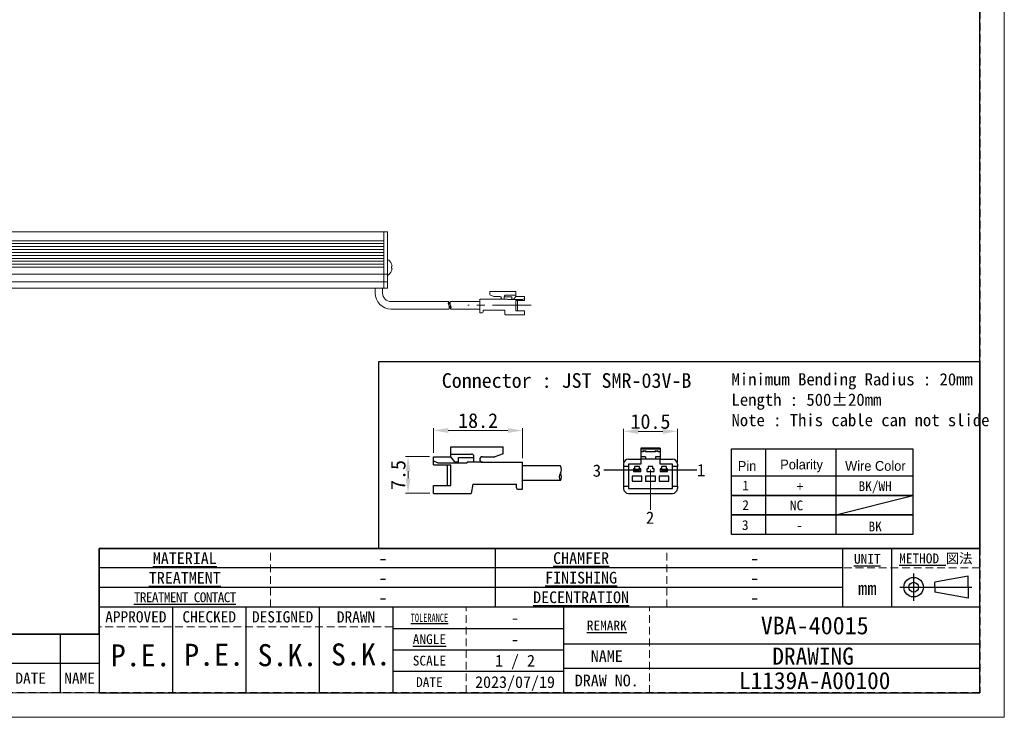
# Model space of a CAD drawing. Header units: millimetres. Extents: x -201 to 202, y 143 to 428.
# Tile 6 of 14: x 0 to 202, y 143 to 285. Entities that reach past the tile are written whole.
import ezdxf
from ezdxf.enums import TextEntityAlignment as Align

# ---------------------------------------------------------------- set-up
doc = ezdxf.new("R2010")
doc.units = ezdxf.units.MM
doc.header["$LTSCALE"] = 0.25
doc.linetypes.add('CENTER', pattern=[50.8, 31.75, -6.35, 6.35, -6.35])
doc.linetypes.add('HIDDEN', pattern=[9.525, 6.35, -3.175])
for name, color, linetype, lineweight in [('BASE', 7, 'Continuous', 20), ('CABLE', 7, 'Continuous', 20), ('CENTER', 1, 'CENTER', 9), ('DIMENSION', 6, 'Continuous', 9), ('MXB8146', 7, 'Continuous', 20), ('SIDE PLATE', 7, 'Continuous', 20), ('TXT1', 5, 'Continuous', 15)]:
    doc.layers.add(name, color=color, linetype=linetype, lineweight=lineweight)
doc.layers.add('CABLE 3P', color=7, linetype='Continuous')
doc.layers.add('FORM', color=7, linetype='Continuous')
doc.layers.add('EMPTY LINE', color=252, linetype='Continuous', lineweight=0, plot=False)
doc.styles.add('(TNK)aSS', font='txt', dxfattribs={"width": 0.75, "oblique": 15, "height": 3.5})
doc.styles.get("Standard").update_dxf_attribs({"font": 'arial.ttf'})
doc.styles.add('takachi1', font='msgothic.ttc', dxfattribs={"height": 2.5})
doc.styles.add('VS Standard', font='msgothic.ttc', dxfattribs={"height": 3})
doc.styles.add('VS Standard(小)', font='txt', dxfattribs={"height": 2.4})
doc.dimstyles.new('TMIZO', dxfattribs={"dimscale": 0, "dimtxt": 3.5, "dimasz": 3, "dimexe": 0.5, "dimexo": 0.8, "dimgap": 0.5, "dimtad": 3, "dimtoh": 1, "dimdec": 1, "dimrnd": 0.005, "dimdsep": 46, "dimtxsty": '(TNK)aSS', "dimcen": 0, "dimclrd": 5, "dimclre": 5, "dimclrt": 5, "dimaunit": 1, "dimadec": 0, "dimazin": 2, "dimtfac": 1, "dimtdec": 1, "dimtmove": 0, "dimatfit": 3, "dimfxl": 1, "dimtzin": 0, "dimlwd": -1, "dimlwe": -1, "dimarcsym": 0})

# ---------------------------------------------------------------- blocks, each defined once
blk = doc.blocks.new('表題欄金物用_ver2.0.0')
at = {"layer": 'FORM', "color": 0}
for p, q in [((-11, 40.5), (-191, 40.5)), ((-191, 40.5), (-191, 28.5)), ((-110, 28.49), (-110, 40.5)), ((-39, 28.49), (-39, 40.49)), ((-29, 28.49), (-29, 40.49)), ((-11, 28.5), (-11, 40.5)), ((-39, 36.5), (-191, 36.5)), ((-24.54, 35.38), (-24.54, 29.78)), ((-13.42, 34.8), (-20.21, 33.59)), ((-13.42, 32.58), (-13.42, 34.8)), ((-39, 32.5), (-191, 32.5)), ((-27.34, 32.58), (-12.62, 32.58)), ((-20.21, 32.58), (-20.21, 33.59)), ((-20.21, 32.58), (-20.21, 31.57)), ((-13.42, 32.58), (-13.42, 30.35)), ((-13.42, 30.35), (-20.21, 31.57)), ((-11, 28.5), (-191, 28.5)), ((-191, 28.5), (-191, 11)), ((-176, 28.5), (-176, 11)), ((-161, 28.5), (-161, 11)), ((-146, 28.5), (-146, 11)), ((-131, 28.5), (-131, 11)), ((-96, 11), (-96, 28.5)), ((-11, 11), (-11, 28.5)), ((-199, 23), (-211, 23)), ((-199, 23), (-199, 17)), ((-191, 23), (-199, 23)), ((-131, 24.12), (-96, 24.12)), ((-96, 21), (-11, 21)), ((-131, 19.75), (-96, 19.75)), ((-199, 17), (-211, 17)), ((-199, 17), (-199, 11)), ((-191, 17), (-199, 17)), ((-96, 15.38), (-131, 15.38)), ((-11, 16), (-96, 16)), ((-191, 11), (-11, 11))]:
    blk.add_line(p, q, dxfattribs=at)
at = {"layer": 'FORM', "color": 0, "linetype": 'HIDDEN', "lineweight": 9}
for p, q in [((-156, 28.49), (-156, 40.49)), ((-75, 28.49), (-75, 40.49)), ((-11, 36.5), (-39, 36.5)), ((-116, 11), (-116, 28.5)), ((-78.5, 11), (-78.5, 28.5)), ((-131, 24.5), (-191, 24.5))]:
    blk.add_line(p, q, dxfattribs=at)
at = {"layer": 'FORM', "color": 0, "lineweight": 15}
blk.add_line((-191, 11), (-286, 11), dxfattribs=at)
at = {"layer": 'FORM', "color": 0}
for radius in [2, 1]:
    blk.add_circle((-24.54, 32.58), radius, dxfattribs=at)
at = {"layer": 'FORM', "color": 0, "attachment_point": 5}
for s, insert, char_height, width, style in [('{\\LMATERIAL}', (-173.5, 38.5), 2.4, 36.5, 'VS Standard(小)'), ('{\\LCHAMFER}   ', (-92.5, 38.5), 2.4, 35, 'VS Standard(小)'), ('{\\LUNIT}', (-34, 38.35), 2, 20, 'VS Standard'), ('{\\LMETHOD} 図法', (-20, 38.35), 2, 20, 'VS Standard'), ('{\\LTREATMENT}', (-173.5, 34.5), 2.4, 36.5, 'VS Standard(小)'), ('{\\LFINISHING}', (-92.5, 34.5), 2.4, 35, 'VS Standard(小)'), ('mm', (-34, 32.35), 2.8, 20, 'VS Standard'), ('{\\T0.9;\\LTREATMENT CONTACT}', (-173.5, 30.5), 2, 36.5, 'VS Standard(小)'), ('{\\LDECENTRATION} ', (-92.5, 30.5), 2.4, 35, 'VS Standard(小)'), ('{\\fＭＳ ゴシック|b0|i0|c128|p49;APPROVED}', (-183.5, 26.5), 2.3, 15, 'VS Standard'), ('{\\fＭＳ ゴシック|b0|i0|c128|p49;CHECKED}', (-168.5, 26.5), 2.3, 15, 'VS Standard'), ('{\\fＭＳ ゴシック|b0|i0|c128|p49;DESIGNED}', (-153.5, 26.5), 2.3, 15, 'VS Standard'), ('{\\fＭＳ ゴシック|b0|i0|c128|p49;DRAWN}', (-138.5, 26.5), 2.3, 15, 'VS Standard'), ('{\\W0.7;\\LTOLERANCE\\l }', (-123.5, 26.31), 1.7, 20, 'VS Standard(小)'), ('{\\LANGLE}', (-123.5, 21.94), 2, 14.9784, 'VS Standard(小)'), ('SCALE', (-123.5, 17.56), 2, 15, 'VS Standard(小)'), ('{\\fＭＳ ゴシック|b0|i0|c128|p49;NAME}', (-87.25, 18.5), 2.4, 15, 'VS Standard(小)'), ('{\\fＭＳ ゴシック|b0|i0|c128|p49;DRAW NO.}', (-87.25, 13.5), 2.4, 15, 'VS Standard(小)'), ('{\\fMS Gothic|b0|i0|c128|p49;DATE}', (-204.99, 14), 2.3, 12, 'VS Standard'), ('NAME', (-195, 14), 2.3, 8, 'VS Standard'), ('{\\fＭＳ ゴシック|b0|i0|c128|p49;DATE}', (-123.5, 13.19), 2, 15, 'VS Standard(小)')]:
    blk.add_mtext(s, dxfattribs=dict(at, insert=insert, char_height=char_height, width=width, style=style))
at = {"layer": 'FORM', "color": 0, "insert": (-87.25, 24.75), "char_height": 2, "width": 16, "attachment_point": 5, "line_spacing_factor": 0.8, "style": 'VS Standard'}
blk.add_mtext('\\pxsm0.9;{\\LREMARK}   ', dxfattribs=at)
at = {"layer": 'FORM', "color": 0}
for tag, height, style, p in [('材料', 2.8, 'VS Standard', (-133, 38.5)), ('一般面取', 2.8, 'VS Standard', (-57, 38.5)), ('処理', 2.8, 'VS Standard', (-133, 34.5)), ('仕上', 2.8, 'VS Standard', (-57, 34.5)), ('処理接点', 2.8, 'VS Standard', (-133, 30.5)), ('偏芯', 2.8, 'VS Standard', (-57, 30.5)), ('一般公差', 2.4, 'VS Standard(小)', (-106, 26.31)), ('適用（機種名）', 3.6, 'VS Standard', (-44.75, 24.75)), ('角度', 2.4, 'VS Standard(小)', (-106, 21.94)), ('NAME', 3.5, 'VS Standard', (-44.75, 18.5)), ('SCALE', 2.4, 'VS Standard(小)', (-106, 17.56)), ('DATE', 2.4, 'VS Standard(小)', (-106, 13.19)), ('DRAW_NO.', 3.5, 'VS Standard', (-44.75, 13.5))]:
    blk.add_attdef(tag, text='', height=height, dxfattribs=dict(at, style=style)).set_placement(p, align=Align.MIDDLE_CENTER)
at = {"layer": 'FORM', "color": 0, "style": 'VS Standard'}
for tag, p in [('APPROVED', (-182.5, 15.06)), ('CHECKED', (-167.5, 15.18)), ('DESIGNED', (-152.5, 15.09)), ('DRAWN', (-137.5, 15.23))]:
    blk.add_attdef(tag, text='', height=4.5, dxfattribs=at).set_placement(p, align=Align.BOTTOM_CENTER)
blk = doc.blocks.new('*D84')
at = {"layer": 'Defpoints', "color": 0}
for p in [(134.68, 201.16), (123.68, 193.99), (134.68, 193.99)]:
    blk.add_point(p, dxfattribs=at)
at = {"layer": 'DIMENSION', "color": 0}
for p, q in [((123.68, 194.79), (123.68, 201.66)), ((134.68, 194.79), (134.68, 201.66)), ((126.68, 201.16), (131.68, 201.16))]:
    blk.add_line(p, q, dxfattribs=at)
for points in [[(126.68, 201.66), (126.68, 200.66), (123.68, 201.16)], [(131.68, 200.66), (131.68, 201.66), (134.68, 201.16)]]:
    blk.add_solid(points, dxfattribs=at)
at = {"layer": 'DIMENSION', "color": 0, "insert": (129.18, 203.16), "char_height": 3, "attachment_point": 5, "style": 'VS Standard'}
blk.add_mtext('10.5', dxfattribs=at)
blk = doc.blocks.new('*D85')
at = {"layer": 'Defpoints', "color": 0}
for p in [(84.85, 196), (79.63, 188.51), (84.87, 188.51)]:
    blk.add_point(p, dxfattribs=at)
at = {"layer": 'DIMENSION', "color": 0}
for p, q in [((84.05, 196), (79.13, 196)), ((79.63, 193), (79.63, 191.51)), ((84.07, 188.51), (79.13, 188.51))]:
    blk.add_line(p, q, dxfattribs=at)
for points in [[(80.13, 193), (79.13, 193), (79.63, 196)], [(79.13, 191.51), (80.13, 191.51), (79.63, 188.51)]]:
    blk.add_solid(points, dxfattribs=at)
at = {"layer": 'DIMENSION', "color": 0, "insert": (77.63, 192.25), "char_height": 3, "attachment_point": 5, "rotation": 90, "style": 'VS Standard'}
blk.add_mtext('7.5', dxfattribs=at)
blk = doc.blocks.new('*D86')
at = {"layer": 'Defpoints', "color": 0}
for p in [(103.06, 201.34), (84.85, 195.98), (103.06, 194.86)]:
    blk.add_point(p, dxfattribs=at)
at = {"layer": 'DIMENSION', "color": 0}
for p, q in [((84.85, 196.78), (84.85, 201.84)), ((87.85, 201.34), (100.06, 201.34)), ((103.06, 195.66), (103.06, 201.84))]:
    blk.add_line(p, q, dxfattribs=at)
for points in [[(87.85, 201.84), (87.85, 200.84), (84.85, 201.34)], [(100.06, 200.84), (100.06, 201.84), (103.06, 201.34)]]:
    blk.add_solid(points, dxfattribs=at)
at = {"layer": 'DIMENSION', "color": 0, "insert": (93.95, 203.34), "char_height": 3, "attachment_point": 5, "style": 'VS Standard'}
blk.add_mtext('18.2', dxfattribs=at)

msp = doc.modelspace()

# ---------------------------------------------------------------- linework, layer by layer
at = {"layer": 'BASE'}
for p, q in [((-125.3284, 241.9025), (74.6716, 241.9025)), ((74.6716, 241.9025), (74.6716, 230.4025)), ((74.6716, 241.9025), (74.6716, 230.4025)), ((74.6716, 240.1025), (-125.3284, 240.1025)), ((-125.3284, 239.5025), (74.6716, 239.5025)), ((74.6716, 238.9025), (-125.3284, 238.9025)), ((-125.3284, 238.3025), (74.6716, 238.3025)), ((74.6716, 237.7025), (-125.3284, 237.7025)), ((-125.3284, 237.1025), (74.6716, 237.1025)), ((74.6716, 236.5025), (-125.3284, 236.5025)), ((-125.3284, 235.9025), (74.6716, 235.9025)), ((74.6716, 235.3025), (-125.3284, 235.3025)), ((-125.3284, 234.7025), (74.6716, 234.7025)), ((74.6716, 233.3025), (-125.3284, 233.3025)), ((-125.3284, 231.7025), (74.6716, 231.7025)), ((74.6716, 230.4025), (-125.3284, 230.4025))]:
    msp.add_line(p, q, dxfattribs=at)
at = {"layer": 'CABLE'}
for p, q in [((72.9216, 230.4025), (72.9216, 229.4025)), ((74.4216, 229.4025), (74.4216, 230.4025)), ((101.6668, 229.7176), (96.3168, 229.7176)), ((96.3168, 229.0199), (96.3168, 229.7176)), ((101.6668, 229.7176), (96.3168, 229.7176)), ((96.3168, 229.0199), (96.3168, 229.7176)), ((101.6668, 228.7176), (101.6668, 229.7176)), ((101.6668, 228.7176), (101.6668, 229.7176)), ((87.9657, 227.6525), (76.1716, 227.6525)), ((88.3177, 227.6525), (94.3284, 227.6525)), ((94.3284, 225.4035), (94.3284, 228.1535)), ((98.4301, 228.1535), (94.3284, 228.1535)), ((94.3284, 225.4035), (94.3284, 228.1535)), ((98.4301, 228.1535), (94.3284, 228.1535)), ((96.3168, 229.0199), (97.181, 228.7176)), ((96.3168, 229.0199), (97.181, 228.7176)), ((98.4301, 228.7176), (97.181, 228.7176)), ((98.4301, 228.7176), (97.181, 228.7176)), ((98.4301, 228.1535), (99.9984, 228.1535)), ((98.4301, 228.1535), (99.9984, 228.1535)), ((99.3052, 228.1535), (99.3052, 228.7305)), ((99.3052, 228.1535), (99.3052, 228.7305)), ((100.8678, 228.6271), (99.3052, 228.6271)), ((100.8678, 228.6271), (99.3052, 228.6271)), ((101.6668, 228.9822), (99.5503, 228.9822)), ((101.6668, 228.9822), (99.5503, 228.9822)), ((99.9984, 228.079), (99.9984, 228.1535)), ((99.9984, 228.079), (99.9984, 228.1535)), ((103.009, 228.079), (99.9984, 228.079)), ((103.009, 228.079), (99.9984, 228.079)), ((100.8678, 228.1912), (100.8678, 228.6271)), ((100.8678, 228.1912), (100.8678, 228.6271)), ((101.2501, 228.1912), (100.8678, 228.1912)), ((101.2501, 228.1912), (100.8678, 228.1912)), ((101.2501, 228.1912), (101.6668, 228.7176)), ((101.2501, 228.1912), (101.6668, 228.7176)), ((103.4284, 228.7176), (101.6668, 228.7176)), ((103.4284, 228.7176), (101.6668, 228.7176)), ((101.6668, 225.778), (101.6668, 227.874)), ((103.4284, 227.874), (101.6668, 227.874)), ((101.6668, 225.778), (101.6668, 227.874)), ((103.4284, 227.874), (101.6668, 227.874)), ((101.993, 225.778), (101.993, 227.874)), ((101.993, 225.778), (101.993, 227.874)), ((103.009, 228.079), (103.4284, 228.2746)), ((103.009, 228.079), (103.4284, 228.2746)), ((103.4284, 227.874), (103.4284, 228.7176)), ((103.4284, 227.874), (103.4284, 228.7176)), ((76.1716, 226.1525), (87.9657, 226.1525)), ((88.3177, 226.1525), (94.3284, 226.1525)), ((94.806, 225.4035), (94.3284, 225.4035)), ((94.806, 225.4035), (94.3284, 225.4035)), ((99.4284, 225.9035), (94.956, 225.9035)), ((94.956, 225.5535), (94.956, 225.9035)), ((99.4284, 225.9035), (94.956, 225.9035)), ((94.956, 225.5535), (94.956, 225.9035)), ((99.4284, 225.1176), (99.4284, 225.9035)), ((99.4284, 225.1176), (99.4284, 225.9035)), ((103.4284, 225.778), (101.6668, 225.778)), ((103.4284, 225.778), (101.6668, 225.778)), ((103.4284, 224.9676), (103.4284, 225.778)), ((103.4284, 224.9676), (103.4284, 225.778)), ((103.4284, 224.9676), (99.5784, 224.9676)), ((103.4284, 224.9676), (99.5784, 224.9676))]:
    msp.add_line(p, q, dxfattribs=at)
for centre, radius, start, end in [((76.1716, 229.4025), 3.25, 180, 270), ((76.1716, 229.4025), 1.75, 180, 270), ((88.5987, 227.284), 0.7325, 149.796415, 210.203585), ((87.3327, 227.284), 0.7325, 329.796415, 30.203585), ((88.9508, 227.284), 0.7325, 149.796415, 210.203585), ((98.4301, 228.4355), 0.282, 270, 90), ((98.4301, 228.4355), 0.282, 270, 90), ((99.557, 228.7305), 0.2518, 88.464768, 180), ((99.557, 228.7305), 0.2518, 88.464768, 180), ((87.2844, 226.534), 0.7808, 330.752111, 29.247889), ((88.999, 226.534), 0.7808, 150.752111, 209.247889), ((87.6364, 226.534), 0.7808, 330.752111, 29.247889), ((94.806, 225.5535), 0.15, 270, 0), ((94.806, 225.5535), 0.15, 270, 0), ((99.5784, 225.1176), 0.15, 180, 270), ((99.5784, 225.1176), 0.15, 180, 270)]:
    msp.add_arc(centre, radius, start, end, dxfattribs=at)
at = {"layer": 'CABLE 3P'}
for p, q in [((88.3742, 197.9786), (99.0742, 197.9786)), ((88.3742, 195.9786), (88.3742, 197.9786)), ((88.3742, 197.9786), (99.0742, 197.9786)), ((88.3742, 195.9786), (88.3742, 197.9786)), ((99.0742, 196.5832), (99.0742, 197.9786)), ((131.1842, 197.7381), (127.1842, 197.7381)), ((127.1842, 197.7381), (127.1842, 197.5089)), ((131.1842, 197.5089), (127.1842, 197.5089)), ((127.1842, 197.5089), (127.1842, 196.9881)), ((131.1842, 197.7381), (131.1842, 197.5089)), ((131.1842, 197.5089), (131.1842, 196.9881)), ((84.851, 194.2916), (84.851, 195.9786)), ((84.851, 195.9786), (88.3742, 195.9786)), ((84.851, 194.2916), (84.851, 195.9786)), ((84.851, 195.9786), (88.3742, 195.9786)), ((88.3742, 196.5079), (92.6074, 196.5079)), ((88.3742, 196.5079), (92.6074, 196.5079)), ((89.2077, 194.9259), (88.3742, 195.9786)), ((89.2077, 194.9259), (88.3742, 195.9786)), ((89.9722, 194.9259), (89.9722, 195.7978)), ((89.9722, 195.7978), (93.0974, 195.7978)), ((89.9722, 194.9259), (89.9722, 195.7978)), ((89.9722, 195.7978), (93.0974, 195.7978)), ((93.0974, 194.8505), (93.0974, 196.0045)), ((93.0974, 194.8505), (93.0974, 196.0045)), ((94.8476, 195.9786), (97.3459, 195.9786)), ((94.8476, 195.9786), (97.3459, 195.9786)), ((99.0742, 196.5832), (97.3459, 195.9786)), ((99.0742, 196.5832), (97.3459, 195.9786)), ((124.6842, 195.4881), (127.1842, 195.4881)), ((127.6842, 196.9881), (127.1842, 196.9881)), ((127.1842, 196.9881), (127.1842, 195.9881)), ((128.1842, 195.9881), (127.1842, 195.9881)), ((127.1842, 195.9881), (127.1842, 195.4881)), ((127.1842, 195.4881), (127.1842, 194.4881)), ((128.1842, 195.4881), (127.1842, 195.4881)), ((127.5842, 196.9881), (127.5842, 196.9972)), ((127.7842, 197.1881), (127.6842, 197.0881)), ((127.6842, 197.0881), (127.6842, 196.9881)), ((128.1842, 197.0881), (127.6842, 197.0881)), ((127.7842, 197.1972), (127.7842, 197.1881)), ((127.7842, 197.1972), (128.0842, 197.1972)), ((127.7842, 197.1881), (128.0842, 197.1881)), ((128.0842, 197.1972), (128.0842, 197.1881)), ((128.0842, 197.1881), (128.1842, 197.0881)), ((128.1842, 197.0881), (128.1842, 196.9881)), ((130.1842, 196.9881), (128.1842, 196.9881)), ((128.1842, 195.9881), (128.1842, 195.4881)), ((130.1842, 195.4881), (128.1842, 195.4881)), ((128.2842, 196.9972), (128.2842, 196.9881)), ((130.0842, 196.9881), (130.0842, 196.9972)), ((130.2842, 197.1881), (130.1842, 197.0881)), ((130.1842, 197.0881), (130.1842, 196.9881)), ((130.6842, 197.0881), (130.1842, 197.0881)), ((131.1842, 195.9881), (130.1842, 195.9881)), ((130.1842, 195.9881), (130.1842, 195.4881)), ((131.1842, 195.4881), (130.1842, 195.4881)), ((130.2842, 197.1972), (130.2842, 197.1881)), ((130.2842, 197.1972), (130.5842, 197.1972)), ((130.2842, 197.1881), (130.5842, 197.1881)), ((130.5842, 197.1972), (130.5842, 197.1881)), ((130.5842, 197.1881), (130.6842, 197.0881)), ((130.6842, 197.0881), (130.6842, 196.9881)), ((131.1842, 196.9881), (130.6842, 196.9881)), ((130.7842, 196.9972), (130.7842, 196.9881)), ((131.1842, 196.9881), (131.1842, 195.9881)), ((131.1842, 195.9881), (131.1842, 195.4881)), ((131.1842, 194.4881), (131.1842, 195.4881)), ((131.1842, 195.4881), (133.6842, 195.4881)), ((85.6899, 194.7015), (84.851, 195.0927)), ((85.6899, 194.7015), (84.851, 195.0927)), ((84.851, 194.2916), (88.3742, 194.2916)), ((84.851, 194.2916), (88.3742, 194.2916)), ((85.6899, 194.7015), (91.711, 194.7015)), ((85.6899, 194.7015), (91.711, 194.7015)), ((87.7218, 190.0996), (87.7218, 194.2916)), ((87.7218, 190.0996), (87.7218, 194.2916)), ((88.3742, 190.0996), (88.3742, 194.2916)), ((88.3742, 190.0996), (88.3742, 194.2916)), ((89.2077, 194.9259), (89.9722, 194.9259)), ((89.2077, 194.9259), (89.9722, 194.9259)), ((94.8476, 194.8505), (91.711, 194.8505)), ((91.711, 194.7015), (91.711, 194.8505)), ((94.8476, 194.8505), (91.711, 194.8505)), ((91.711, 194.7015), (91.711, 194.8505)), ((94.8476, 194.8505), (103.051, 194.8505)), ((94.8476, 194.8505), (103.051, 194.8505)), ((103.051, 189.3505), (103.051, 194.8505)), ((103.051, 189.3505), (103.051, 194.8505)), ((110.7651, 194.1005), (103.051, 194.1005)), ((126.3144, 193.2381), (119.6761, 193.2381)), ((123.6842, 194.4881), (123.6842, 193.9881)), ((124.6842, 193.9881), (123.6842, 193.9881)), ((123.6842, 193.9881), (123.6842, 189.9881)), ((124.6842, 194.4881), (124.6842, 193.9881)), ((127.1842, 194.4881), (124.6842, 194.4881)), ((124.6842, 193.9881), (124.6842, 189.9881)), ((125.9342, 193.4881), (125.6842, 193.4881)), ((125.6842, 193.4881), (125.6842, 192.9881)), ((125.8092, 193.0381), (125.8092, 193.4381)), ((125.8092, 193.4381), (126.2842, 193.4381)), ((126.9342, 193.9881), (125.9342, 193.9881)), ((125.9342, 193.9881), (125.9342, 193.4881)), ((126.2842, 193.4381), (126.1842, 193.3381)), ((126.3842, 193.3381), (126.1842, 193.3381)), ((126.1842, 193.1381), (126.1842, 193.3381)), ((126.2842, 193.4381), (126.4342, 193.4381)), ((126.4342, 193.4144), (126.3842, 193.3381)), ((126.3842, 193.3381), (126.3842, 193.1381)), ((126.4342, 193.4381), (126.4342, 193.4144)), ((126.4342, 193.4381), (126.5842, 193.4381)), ((126.4842, 193.3381), (126.4342, 193.4144)), ((126.4842, 193.1381), (126.4842, 193.3381)), ((126.6842, 193.3381), (126.4842, 193.3381)), ((126.6842, 193.3381), (126.5842, 193.4381)), ((126.5842, 193.4381), (127.0592, 193.4381)), ((126.6842, 193.3381), (126.6842, 193.1381)), ((126.9342, 193.4881), (126.9342, 193.9881)), ((127.1842, 193.4881), (126.9342, 193.4881)), ((127.0592, 193.4381), (127.0592, 193.0381)), ((127.1842, 192.9881), (127.1842, 193.4881)), ((128.4342, 193.4881), (128.4342, 192.9881)), ((128.6842, 193.4881), (128.4342, 193.4881)), ((128.6842, 193.9881), (128.6842, 193.4881)), ((129.6842, 193.9881), (128.6842, 193.9881)), ((129.6842, 193.4881), (129.6842, 193.9881)), ((129.9342, 193.4881), (129.6842, 193.4881)), ((129.9342, 192.9881), (129.9342, 193.4881)), ((133.6842, 194.4881), (131.1842, 194.4881)), ((131.4342, 193.4881), (131.1842, 193.4881)), ((131.1842, 193.4881), (131.1842, 192.9881)), ((131.3092, 193.0381), (131.3092, 193.4381)), ((131.3092, 193.4381), (131.7842, 193.4381)), ((132.4342, 193.9881), (131.4342, 193.9881)), ((131.4342, 193.9881), (131.4342, 193.4881)), ((131.7842, 193.4381), (131.6842, 193.3381)), ((131.8842, 193.3381), (131.6842, 193.3381)), ((131.6842, 193.1381), (131.6842, 193.3381)), ((131.7842, 193.4381), (131.9342, 193.4381)), ((131.9342, 193.4144), (131.8842, 193.3381)), ((131.8842, 193.3381), (131.8842, 193.1381)), ((131.9342, 193.4381), (131.9342, 193.4144)), ((131.9342, 193.4381), (132.0842, 193.4381)), ((131.9842, 193.3381), (131.9342, 193.4144)), ((131.9842, 193.1381), (131.9842, 193.3381)), ((132.1842, 193.3381), (131.9842, 193.3381)), ((138.6881, 193.2381), (132.0498, 193.2381)), ((132.1842, 193.3381), (132.0842, 193.4381)), ((132.0842, 193.4381), (132.5592, 193.4381)), ((132.1842, 193.3381), (132.1842, 193.1381)), ((132.4342, 193.4881), (132.4342, 193.9881)), ((132.6842, 193.4881), (132.4342, 193.4881)), ((132.5592, 193.4381), (132.5592, 193.0381)), ((132.6842, 192.9881), (132.6842, 193.4881)), ((133.6842, 193.9881), (133.6842, 194.4881)), ((134.6842, 193.9881), (133.6842, 193.9881)), ((133.6842, 189.9881), (133.6842, 193.9881)), ((134.6842, 194.4881), (134.6842, 193.9881)), ((134.6842, 189.9881), (134.6842, 193.9881)), ((127.4342, 191.9881), (125.4342, 191.9881)), ((125.4342, 191.9881), (125.4342, 190.9881)), ((125.6842, 192.9881), (127.1842, 192.9881)), ((126.2842, 193.0381), (125.8092, 193.0381)), ((126.1842, 193.1381), (126.3842, 193.1381)), ((126.1842, 193.1381), (126.2842, 193.0381)), ((126.4342, 193.0381), (126.2842, 193.0381)), ((126.3842, 193.1381), (126.4342, 193.0618)), ((126.4342, 193.0618), (126.4842, 193.1381)), ((126.4342, 193.0618), (126.4342, 193.0381)), ((126.5842, 193.0381), (126.4342, 193.0381)), ((126.4842, 193.1381), (126.6842, 193.1381)), ((126.5842, 193.0381), (126.6842, 193.1381)), ((127.0592, 193.0381), (126.5842, 193.0381)), ((127.4342, 190.9881), (127.4342, 191.9881)), ((130.1842, 191.9881), (128.1842, 191.9881)), ((128.1842, 191.9881), (128.1842, 190.9881)), ((128.4342, 192.9881), (129.9342, 192.9881)), ((130.1842, 190.9881), (130.1842, 191.9881)), ((130.9342, 191.9881), (130.9342, 190.9881)), ((132.9342, 191.9881), (130.9342, 191.9881)), ((131.1842, 192.9881), (132.6842, 192.9881)), ((131.7842, 193.0381), (131.3092, 193.0381)), ((131.6842, 193.1381), (131.8842, 193.1381)), ((131.6842, 193.1381), (131.7842, 193.0381)), ((131.9342, 193.0381), (131.7842, 193.0381)), ((131.8842, 193.1381), (131.9342, 193.0618)), ((131.9342, 193.0618), (131.9842, 193.1381)), ((131.9342, 193.0618), (131.9342, 193.0381)), ((132.0842, 193.0381), (131.9342, 193.0381)), ((131.9842, 193.1381), (132.1842, 193.1381)), ((132.0842, 193.0381), (132.1842, 193.1381)), ((132.5592, 193.0381), (132.0842, 193.0381)), ((132.9342, 190.9881), (132.9342, 191.9881)), ((84.851, 188.4786), (84.851, 190.0996)), ((84.851, 190.0996), (88.3742, 190.0996)), ((84.851, 188.4786), (84.851, 190.0996)), ((84.851, 190.0996), (88.3742, 190.0996)), ((92.851, 190.3505), (92.551, 188.4786)), ((92.851, 190.3505), (101.7959, 190.3505)), ((92.851, 190.3505), (101.7959, 190.3505)), ((101.7959, 189.6505), (101.7959, 190.3505)), ((101.7959, 189.6505), (101.7959, 190.3505)), ((102.0959, 189.3505), (103.051, 189.3505)), ((102.0959, 189.3505), (103.051, 189.3505)), ((110.7651, 191.1005), (103.051, 191.1005)), ((123.6842, 189.9881), (124.6842, 189.9881)), ((123.6842, 189.9881), (123.6842, 189.4881)), ((124.6842, 189.9881), (124.6842, 189.4881)), ((124.6842, 189.4881), (133.6842, 189.4881)), ((125.4342, 190.9881), (127.4342, 190.9881)), ((128.1842, 190.9881), (130.1842, 190.9881)), ((130.9342, 190.9881), (132.9342, 190.9881)), ((133.6842, 189.9881), (134.6842, 189.9881)), ((133.6842, 189.4881), (133.6842, 189.9881)), ((134.6842, 189.9881), (134.6842, 189.4881)), ((84.851, 188.4786), (92.551, 188.4786)), ((84.851, 188.4786), (92.551, 188.4786)), ((124.6842, 188.4881), (133.6842, 188.4881))]:
    msp.add_line(p, q, dxfattribs=at)
for centre, radius, start, end in [((92.5939, 196.0045), 0.5035, 0, 91.535232), ((92.5939, 196.0045), 0.5035, 0, 91.535232), ((94.8476, 195.4146), 0.5641, 90, 270), ((94.8476, 195.4146), 0.5641, 90, 270), ((124.6842, 194.4881), 1, 90, 180), ((127.7842, 196.9972), 0.2, 90, 180), ((127.5886, 197.0928), 0.0958, 267.402573, 357.142919), ((128.0842, 196.9972), 0.2, 0, 90), ((128.2799, 197.0928), 0.0958, 182.857163, 272.597478), ((130.2842, 196.9972), 0.2, 90, 180), ((130.0886, 197.0928), 0.0958, 267.402651, 357.142841), ((130.5842, 196.9972), 0.2, 0, 90), ((130.7799, 197.0928), 0.0958, 182.857274, 272.597233), ((133.6842, 194.4881), 1, 0, 90), ((109.5651, 193.3505), 1.4151, 327.994617, 32.005383), ((111.9651, 191.8505), 1.4151, 147.994617, 212.005383), ((109.5651, 191.8505), 1.4151, 327.994617, 32.005383), ((102.0959, 189.6505), 0.3, 180, 270), ((102.0959, 189.6505), 0.3, 180, 270), ((124.6842, 189.4881), 1, 180, 270), ((133.6842, 189.4881), 1, 270, 0)]:
    msp.add_arc(centre, radius, start, end, dxfattribs=at)
at = {"layer": 'CENTER'}
msp.add_line((104.8284, 226.9155), (91.8284, 226.9155), dxfattribs=at)
at = {"layer": 'DIMENSION'}
msp.add_line((129.1569, 193.2711), (129.1569, 185.1552), dxfattribs=at)
at = {"layer": 'EMPTY LINE'}
for p, q in [((201.5, 142.75), (201.5, 427.75)), ((-201.5, 142.75), (201.5, 142.75))]:
    msp.add_line(p, q, dxfattribs=at)
at = {"layer": 'FORM'}
for p, q in [((145.7445, 197.6145), (182.8359, 197.6145)), ((145.7445, 192.0883), (145.7445, 197.6145)), ((152.6812, 197.6145), (152.6812, 180.0883)), ((167.0331, 197.6145), (167.0331, 180.0883)), ((182.8359, 197.6145), (182.8359, 180.0883)), ((167.0331, 184.0883), (182.8359, 188.0883))]:
    msp.add_line(p, q, dxfattribs=at)
at = {"layer": 'FORM', "linetype": 'HIDDEN'}
msp.add_lwpolyline([(-196.5, 422.75), (196.5, 422.75), (196.5, 147.75), (-196.5, 147.75)], close=True, dxfattribs=at)
at = {"layer": 'FORM'}
for points in [[(-196.5, 422.75), (-196.5, 147.75), (-78.5, 147.75), (-78.5, 159.75), (16.5, 159.75), (16.5, 177.25), (196.5, 177.25), (196.5, 422.75), (-196.5, 422.75)], [(73.6918, 215.458), (196.5, 215.458), (196.5, 177.25), (73.6918, 177.25)]]:
    msp.add_lwpolyline(points, close=True, dxfattribs=at)
for points in [[(182.8359, 188.0883), (145.7445, 188.0883), (145.7445, 192.0883), (182.8359, 192.0883)], [(182.8359, 184.0883), (145.7445, 184.0883), (145.7445, 188.0883), (182.8359, 188.0883)], [(182.8359, 180.0883), (145.7445, 180.0883), (145.7445, 184.0883), (182.8359, 184.0883)]]:
    msp.add_lwpolyline(points, dxfattribs=at)
at = {"layer": 'MXB8146'}
for p, q in [((75.4216, 236.2775), (75.4216, 233.0275)), ((76.2653, 234.8606), (76.3894, 234.8938)), ((76.3894, 234.4111), (76.2653, 234.4444))]:
    msp.add_line(p, q, dxfattribs=at)
for centre, radius, start, end in [((74.6013, 234.6525), 1.8203, 22.999183, 63.215004), ((74.6013, 234.6525), 1.8203, 296.784996, 337.000817), ((74.5491, 234.6546), 1.8557, 7.406516, 22.360753), ((74.4112, 234.6525), 1.8657, 353.595632, 6.404368), ((74.5491, 234.6503), 1.8557, 337.639247, 352.593484)]:
    msp.add_arc(centre, radius, start, end, dxfattribs=at)
at = {"layer": 'SIDE PLATE'}
for p, q in [((74.6716, 241.9025), (75.4216, 241.9025)), ((74.6716, 230.4025), (74.6716, 241.9025)), ((75.4216, 241.9025), (75.4216, 230.4025)), ((75.4216, 233.3025), (74.6716, 233.3025)), ((74.6716, 231.7025), (75.4216, 231.7025)), ((75.4216, 230.4025), (74.6716, 230.4025))]:
    msp.add_line(p, q, dxfattribs=at)

# ---------------------------------------------------------------- block references
at = {"layer": 'FORM'}
ref = msp.add_blockref('表題欄金物用_ver2.0.0', (207.5, 136.75), dxfattribs=at)
ref.add_attrib('材料', '-', dxfattribs={"layer": 'EMPTY LINE', "color": 0, "height": 2.8, "style": 'VS Standard'}).set_placement((74.5, 175.25), align=Align.MIDDLE_CENTER)
ref.add_attrib('処理', '-', dxfattribs={"color": 0, "height": 2.8, "style": 'VS Standard'}).set_placement((74.5, 171.25), align=Align.MIDDLE_CENTER)
ref.add_attrib('処理接点', '-', dxfattribs={"color": 0, "height": 2.8, "style": 'VS Standard'}).set_placement((74.5, 167.25), align=Align.MIDDLE_CENTER)
ref.add_attrib('一般面取', '-', dxfattribs={"color": 0, "height": 2.8, "style": 'VS Standard'}).set_placement((150.5, 175.2468), align=Align.MIDDLE_CENTER)
ref.add_attrib('仕上', '-', dxfattribs={"color": 0, "height": 2.8, "style": 'VS Standard'}).set_placement((150.5, 171.2468), align=Align.MIDDLE_CENTER)
ref.add_attrib('偏芯', '-', dxfattribs={"color": 0, "height": 2.8, "style": 'VS Standard'}).set_placement((150.5, 167.2468), align=Align.MIDDLE_CENTER)
ref.add_attrib('一般公差', '-', dxfattribs={"color": 0, "height": 2.4, "style": 'VS Standard(小)'}).set_placement((101.5, 163.0625), align=Align.MIDDLE_CENTER)
ref.add_attrib('角度', '-', dxfattribs={"color": 0, "height": 2.4, "style": 'VS Standard(小)'}).set_placement((101.5, 158.6875), align=Align.MIDDLE_CENTER)
ref.add_attrib('SCALE', '1 / 2', dxfattribs={"color": 0, "height": 2.4, "style": 'VS Standard(小)'}).set_placement((101.5, 154.3125), align=Align.MIDDLE_CENTER)
ref.add_attrib('DATE', '2023/07/19', dxfattribs={"color": 0, "height": 2.4, "style": 'VS Standard(小)'}).set_placement((101.5, 149.9375), align=Align.MIDDLE_CENTER)
ref.add_attrib('適用（機種名）', 'VBA-40015', dxfattribs={"color": 0, "height": 3.6, "style": 'VS Standard'}).set_placement((162.75, 161.5), align=Align.MIDDLE_CENTER)
ref.add_attrib('NAME', 'DRAWING ', dxfattribs={"color": 0, "height": 3.5, "style": 'VS Standard'}).set_placement((163.6076, 155.25), align=Align.MIDDLE_CENTER)
ref.add_attrib('DRAW_NO.', 'L1139A-A00100', dxfattribs={"color": 0, "height": 3.5, "style": 'VS Standard'}).set_placement((162.75, 150.25), align=Align.MIDDLE_CENTER)
ref.add_attrib('DESIGNED', 'S.K.', dxfattribs={"color": 0, "height": 4.5, "style": 'VS Standard'}).set_placement((55, 151.8412), align=Align.BOTTOM_CENTER)
ref.add_attrib('DRAWN', 'S.K.', dxfattribs={"color": 0, "height": 4.5, "style": 'VS Standard'}).set_placement((69.9999, 151.985), align=Align.BOTTOM_CENTER)
ref.add_attrib('CHECKED', 'P.E.', dxfattribs={"color": 0, "height": 4.5, "style": 'VS Standard'}).set_placement((40, 151.9272), align=Align.BOTTOM_CENTER)
ref.add_attrib('APPROVED', 'P.E.', dxfattribs={"color": 0, "height": 4.5, "style": 'VS Standard'}).set_placement((25, 151.8117), align=Align.BOTTOM_CENTER)

# ---------------------------------------------------------------- texts
at = {"layer": 'DIMENSION', "style": 'takachi1'}
for s, p in [('3', (117.3825, 191.8971)), ('1', (138.6881, 191.9999)), ('2', (128.2512, 182.2775))]:
    msp.add_text(s, height=2.5, dxfattribs=at).set_placement(p)
at = {"layer": 'TXT1', "style": 'takachi1'}
msp.add_text('NC', height=2, dxfattribs=at).set_placement((157.6796, 185.029))
at = {"layer": 'TXT1', "attachment_point": 1, "style": 'VS Standard'}
for s, insert, char_height, width in [('Connector : JST SMR-03V-B', (86.5299, 213.0457), 3, 49.429299), ('Minimum Bending Radius : 20mm\\PLength : 500%%p20mm\\PNote : This cable can not slide', (145.7445, 213.0457), 2.5, 61.656869)]:
    msp.add_mtext(s, dxfattribs=dict(at, insert=insert, char_height=char_height, width=width))
at = {"layer": 'TXT1', "char_height": 2, "attachment_point": 5}
for s, insert, width in [('\\fMS PGothic|b0|i0|c128|p50;Pin', (148.9244, 194.0883), 8), ('\\fMS PGothic|b0|i0|c128|p50;Polarity', (160.0663, 194.0883), 28), ('\\fMS PGothic|b0|i0|c128|p50;Wire Color', (175.1448, 194.0883), 32), ('\\fＭＳ ゴシック|b0|i0;1', (148.6275, 190.0883), 8), ('\\fMS Gothic|b0|i0|c128|p49;+', (159.7466, 189.8914), 28), ('\\fMS Gothic|b0|i0|c128|p49;BK/WH', (175.1019, 189.7205), 32), ('\\fＭＳ ゴシック|b0|i0;2', (148.6275, 186.0883), 8), ('\\fＭＳ ゴシック|b0|i0;3\\P', (148.5559, 182.0035), 8), ('\\fMS Gothic|b0|i0|c128|p49;-', (159.6584, 181.9428), 28), ('\\fMS Gothic|b0|i0|c128|p49;BK', (175.1019, 181.7205), 32)]:
    msp.add_mtext(s, dxfattribs=dict(at, insert=insert, width=width))

# ---------------------------------------------------------------- dimensions: what is measured, and where the dimension line sits
at = {"layer": 'DIMENSION'}
dim = msp.add_linear_dim(base=(103.0551, 201.3366), p1=(84.8527, 195.9814), p2=(103.0551, 194.8557), dimstyle='TMIZO', override={"dimscale": 1, "dimtoh": 0, "dimtxsty": 'VS Standard', "dimclrd": 0, "dimclre": 0, "dimclrt": 0}, dxfattribs=at)
dim.commit()
dim.dimension.update_dxf_attribs({"geometry": '*D86', "text_midpoint": (93.9539, 203.3372)})
dim = msp.add_linear_dim(base=(134.684, 201.1618), p1=(123.6779, 193.9903), p2=(134.684, 193.9913), text='10.5', dimstyle='TMIZO', override={"dimscale": 1, "dimtoh": 0, "dimtxsty": 'VS Standard', "dimclrd": 0, "dimclre": 0, "dimclrt": 0}, dxfattribs=at)
dim.commit()
dim.dimension.update_dxf_attribs({"geometry": '*D84', "text_midpoint": (129.1809, 203.1623)})
dim = msp.add_linear_dim(base=(79.6295, 188.5082), p1=(84.8484, 196.0009), p2=(84.8721, 188.5082), angle=90, dimstyle='TMIZO', override={"dimscale": 1, "dimtoh": 0, "dimtxsty": 'VS Standard', "dimclrd": 0, "dimclre": 0, "dimclrt": 0}, dxfattribs=at)
dim.commit()
dim.dimension.update_dxf_attribs({"geometry": '*D85', "text_midpoint": (77.6289, 192.2546)})

doc.saveas('drawing.dxf')
